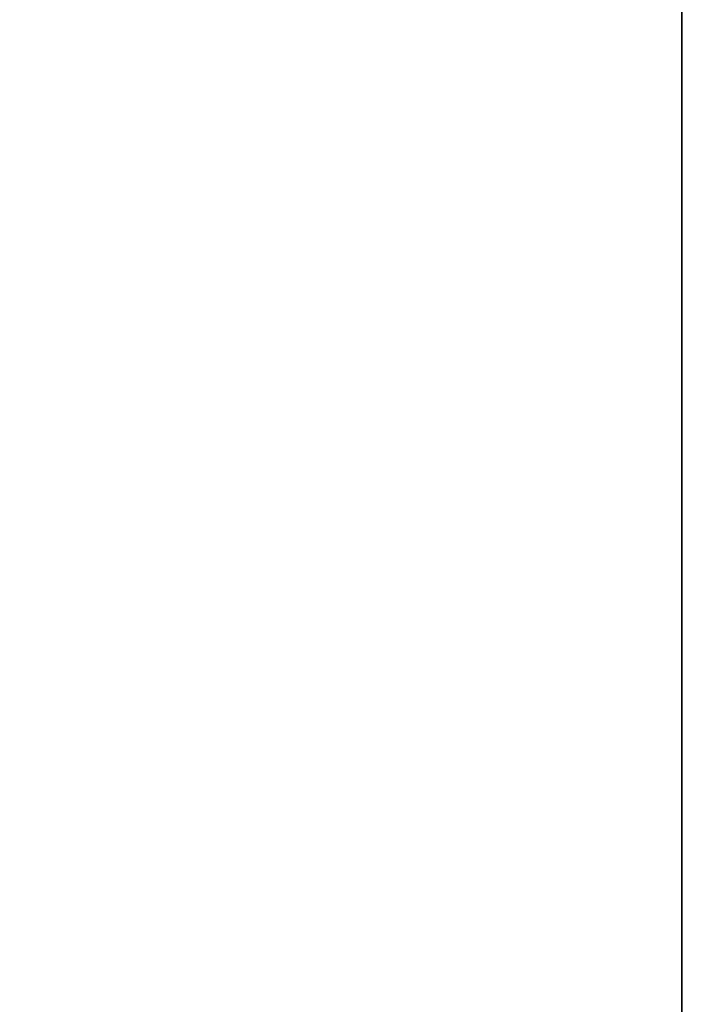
# Model space of a CAD drawing. Header units: millimetres. Extents: x -603 to 3703, y -120 to 193.
# Tile 58 of 152: x -502 to -451, y 46 to 120. Entities that reach past the tile are written whole.
import ezdxf

# ---------------------------------------------------------------- set-up
doc = ezdxf.new("R2010")
doc.units = ezdxf.units.MM
doc.layers.add('151', color=7, linetype='Continuous', true_color=0xffffff)

# ---------------------------------------------------------------- blocks, each defined once
blk = doc.blocks.new('UG_SURFACE_001')
at = {"layer": '151', "color": 252, "linetype": 'Continuous', "lineweight": 35}
for points in [[(602.5, -35, 2213), (602.5, 174.4, 2213), (-602.5, 174.4, 2213), (-602.5, -35, 2213)], [(-602.5, -35, -7), (-602.5, 174.4, -7), (-452.5, 174.4, -7), (-452.5, -35, -7)], [(-452.5, -35, -7), (-452.5, 174.4, -7), (-452.5, 174.4, 2063), (-452.5, -35, 2063)], [(-452.5, -35, 2063), (-452.5, 174.4, 2063), (452.5, 174.4, 2063), (452.5, -35, 2063)]]:
    blk.add_3dface(points, dxfattribs=at)

msp = doc.modelspace()

# ---------------------------------------------------------------- linework, layer by layer
at = {"layer": '151', "color": 252, "linetype": 'Continuous', "lineweight": -3, "true_color": 0x939598}
for p, q in [((-452.5, -35, 2063), (-452.5, 174.4, 2063)), ((-452.5, 174.4, -7), (-452.5, -35, -7))]:
    msp.add_line(p, q, dxfattribs=at)

# ---------------------------------------------------------------- block references
msp.add_blockref('UG_SURFACE_001', (0, 0), dxfattribs=at)

doc.saveas('drawing.dxf')
